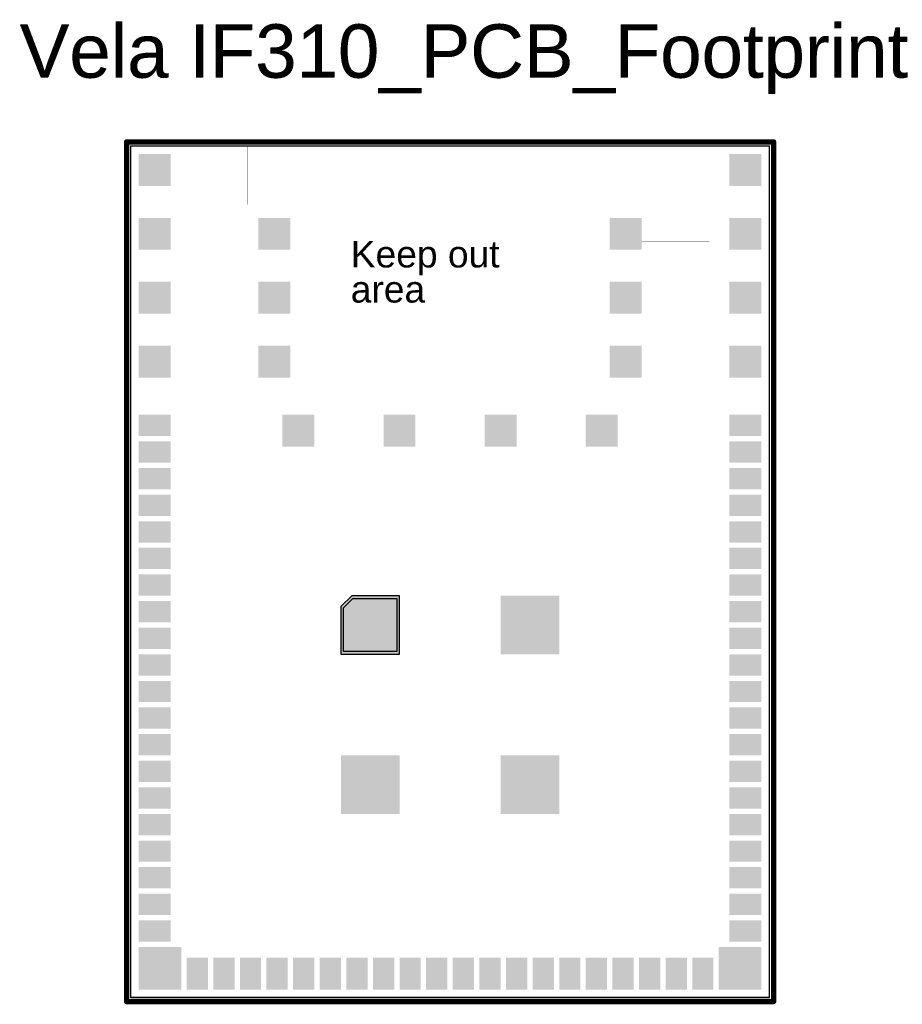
# Model space of a CAD drawing. Header units: inches. Extents: x 1.579 to 2.232, y 3.23 to 3.958.
import ezdxf

# ---------------------------------------------------------------- set-up
doc = ezdxf.new("R2010")
doc.units = ezdxf.units.IN
doc.header["$MEASUREMENT"] = 0
for name, color, linetype in [('Board Outline', 6, 'Continuous'), ('Keep-Out Layer', 6, 'Continuous'), ('Mechanical 5', 56, 'Continuous'), ('Top Assembly', 56, 'Continuous'), ('Top Layer', 1, 'Continuous'), ('Top Overlay', 2, 'Continuous'), ('Top Paste', 8, 'Continuous'), ('Top Solder', 216, 'Continuous')]:
    doc.layers.add(name, color=color, linetype=linetype)
doc.styles.add('Arial', font='txt', dxfattribs={"height": 0.2})

# ---------------------------------------------------------------- blocks, each defined once
blk = doc.blocks.new('E_______V____IF310_M_______P________S____1')
at = {"layer": 'Top Layer'}
for points in [[(-0.20669, 0.28543), (-0.23031, 0.28543), (-0.23031, 0.30906), (-0.20669, 0.30906)], [(0.20669, 0.30906), (0.23031, 0.30906), (0.23031, 0.28543), (0.20669, 0.28543)], [(-0.20669, 0.23819), (-0.23031, 0.23819), (-0.23031, 0.26181), (-0.20669, 0.26181)], [(-0.14173, 0.26181), (-0.11811, 0.26181), (-0.11811, 0.23819), (-0.14173, 0.23819)], [(0.14173, 0.23819), (0.11811, 0.23819), (0.11811, 0.26181), (0.14173, 0.26181)], [(0.20669, 0.26181), (0.23031, 0.26181), (0.23031, 0.23819), (0.20669, 0.23819)], [(-0.20669, 0.19094), (-0.23031, 0.19094), (-0.23031, 0.21457), (-0.20669, 0.21457)], [(-0.14173, 0.21457), (-0.11811, 0.21457), (-0.11811, 0.19094), (-0.14173, 0.19094)], [(0.14173, 0.19094), (0.11811, 0.19094), (0.11811, 0.21457), (0.14173, 0.21457)], [(0.20669, 0.21457), (0.23031, 0.21457), (0.23031, 0.19094), (0.20669, 0.19094)], [(-0.20669, 0.1437), (-0.23031, 0.1437), (-0.23031, 0.16732), (-0.20669, 0.16732)], [(-0.14173, 0.16732), (-0.11811, 0.16732), (-0.11811, 0.1437), (-0.14173, 0.1437)], [(0.14173, 0.1437), (0.11811, 0.1437), (0.11811, 0.16732), (0.14173, 0.16732)], [(0.20669, 0.16732), (0.23031, 0.16732), (0.23031, 0.1437), (0.20669, 0.1437)], [(-0.20669, 0.11614), (-0.20669, 0.10039), (-0.23031, 0.10039), (-0.23031, 0.11614)], [(-0.12402, 0.09252), (-0.12402, 0.11614), (-0.10039, 0.11614), (-0.10039, 0.09252)], [(-0.04921, 0.09252), (-0.04921, 0.11614), (-0.02559, 0.11614), (-0.02559, 0.09252)], [(0.02559, 0.09252), (0.02559, 0.11614), (0.04921, 0.11614), (0.04921, 0.09252)], [(0.10039, 0.09252), (0.10039, 0.11614), (0.12401, 0.11614), (0.12401, 0.09252)], [(0.23031, 0.11614), (0.23031, 0.10039), (0.20669, 0.10039), (0.20669, 0.11614)], [(-0.20669, 0.09646), (-0.20669, 0.08071), (-0.23031, 0.08071), (-0.23031, 0.09646)], [(0.23031, 0.09646), (0.23031, 0.08071), (0.20669, 0.08071), (0.20669, 0.09646)], [(-0.20669, 0.07677), (-0.20669, 0.06102), (-0.23031, 0.06102), (-0.23031, 0.07677)], [(0.23031, 0.07677), (0.23031, 0.06102), (0.20669, 0.06102), (0.20669, 0.07677)], [(-0.20669, 0.05709), (-0.20669, 0.04134), (-0.23031, 0.04134), (-0.23031, 0.05709)], [(0.23031, 0.05709), (0.23031, 0.04134), (0.20669, 0.04134), (0.20669, 0.05709)], [(-0.20669, 0.0374), (-0.20669, 0.02165), (-0.23031, 0.02165), (-0.23031, 0.0374)], [(0.23031, 0.0374), (0.23031, 0.02165), (0.20669, 0.02165), (0.20669, 0.0374)], [(-0.20669, 0.01772), (-0.20669, 0.00197), (-0.23031, 0.00197), (-0.23031, 0.01772)], [(0.23031, 0.01772), (0.23031, 0.00197), (0.20669, 0.00197), (0.20669, 0.01772)], [(-0.20669, -0.00197), (-0.20669, -0.01772), (-0.23031, -0.01772), (-0.23031, -0.00197)], [(0.23031, -0.00197), (0.23031, -0.01772), (0.20669, -0.01772), (0.20669, -0.00197)], [(-0.20669, -0.02165), (-0.20669, -0.0374), (-0.23031, -0.0374), (-0.23031, -0.02165)], [(-0.07264, -0.01772), (-0.08071, -0.02579), (-0.08071, -0.02579), (-0.08071, -0.06102), (-0.0374, -0.06102), (-0.0374, -0.01772)], [(0.0374, -0.01772), (0.08071, -0.01772), (0.08071, -0.06102), (0.0374, -0.06102)], [(0.23031, -0.02165), (0.23031, -0.0374), (0.20669, -0.0374), (0.20669, -0.02165)], [(-0.20669, -0.04134), (-0.20669, -0.05709), (-0.23031, -0.05709), (-0.23031, -0.04134)], [(0.23031, -0.04134), (0.23031, -0.05709), (0.20669, -0.05709), (0.20669, -0.04134)], [(-0.20669, -0.06102), (-0.20669, -0.07677), (-0.23031, -0.07677), (-0.23031, -0.06102)], [(0.23031, -0.06102), (0.23031, -0.07677), (0.20669, -0.07677), (0.20669, -0.06102)], [(-0.20669, -0.08071), (-0.20669, -0.09646), (-0.23031, -0.09646), (-0.23031, -0.08071)], [(0.23031, -0.08071), (0.23031, -0.09646), (0.20669, -0.09646), (0.20669, -0.08071)], [(-0.20669, -0.10039), (-0.20669, -0.11614), (-0.23031, -0.11614), (-0.23031, -0.10039)], [(0.23031, -0.10039), (0.23031, -0.11614), (0.20669, -0.11614), (0.20669, -0.10039)], [(-0.20669, -0.12008), (-0.20669, -0.13583), (-0.23031, -0.13583), (-0.23031, -0.12008)], [(0.23031, -0.12008), (0.23031, -0.13583), (0.20669, -0.13583), (0.20669, -0.12008)], [(-0.08071, -0.13583), (-0.0374, -0.13583), (-0.0374, -0.17913), (-0.08071, -0.17913)], [(0.0374, -0.13583), (0.08071, -0.13583), (0.08071, -0.17913), (0.0374, -0.17913)], [(-0.20669, -0.13976), (-0.20669, -0.15551), (-0.23031, -0.15551), (-0.23031, -0.13976)], [(0.23031, -0.13976), (0.23031, -0.15551), (0.20669, -0.15551), (0.20669, -0.13976)], [(-0.20669, -0.15945), (-0.20669, -0.1752), (-0.23031, -0.1752), (-0.23031, -0.15945)], [(0.23031, -0.15945), (0.23031, -0.1752), (0.20669, -0.1752), (0.20669, -0.15945)], [(-0.20669, -0.17913), (-0.20669, -0.19488), (-0.23031, -0.19488), (-0.23031, -0.17913)], [(0.23031, -0.17913), (0.23031, -0.19488), (0.20669, -0.19488), (0.20669, -0.17913)], [(-0.20669, -0.19882), (-0.20669, -0.21457), (-0.23031, -0.21457), (-0.23031, -0.19882)], [(0.23031, -0.19882), (0.23031, -0.21457), (0.20669, -0.21457), (0.20669, -0.19882)], [(-0.20669, -0.2185), (-0.20669, -0.23425), (-0.23031, -0.23425), (-0.23031, -0.2185)], [(0.23031, -0.2185), (0.23031, -0.23425), (0.20669, -0.23425), (0.20669, -0.2185)], [(-0.20669, -0.23819), (-0.20669, -0.25394), (-0.23031, -0.25394), (-0.23031, -0.23819)], [(0.23031, -0.23819), (0.23031, -0.25394), (0.20669, -0.25394), (0.20669, -0.23819)], [(-0.23031, -0.27362), (-0.23031, -0.25787), (-0.20669, -0.25787), (-0.20669, -0.27362)], [(0.20669, -0.27362), (0.20669, -0.25787), (0.23031, -0.25787), (0.23031, -0.27362)], [(-0.19882, -0.30906), (-0.23032, -0.30906), (-0.23032, -0.27756), (-0.19882, -0.27756)], [(0.23031, -0.27756), (0.23031, -0.30906), (0.19882, -0.30906), (0.19882, -0.27756)], [(-0.19488, -0.28543), (-0.17913, -0.28543), (-0.17913, -0.30906), (-0.19488, -0.30906)], [(-0.1752, -0.28543), (-0.15945, -0.28543), (-0.15945, -0.30906), (-0.1752, -0.30906)], [(-0.15551, -0.28543), (-0.13976, -0.28543), (-0.13976, -0.30906), (-0.15551, -0.30906)], [(-0.13583, -0.28543), (-0.12008, -0.28543), (-0.12008, -0.30906), (-0.13583, -0.30906)], [(-0.11614, -0.28543), (-0.10039, -0.28543), (-0.10039, -0.30906), (-0.11614, -0.30906)], [(-0.09646, -0.28543), (-0.08071, -0.28543), (-0.08071, -0.30906), (-0.09646, -0.30906)], [(-0.07677, -0.28543), (-0.06102, -0.28543), (-0.06102, -0.30906), (-0.07677, -0.30906)], [(-0.05709, -0.28543), (-0.04134, -0.28543), (-0.04134, -0.30906), (-0.05709, -0.30906)], [(-0.0374, -0.28543), (-0.02165, -0.28543), (-0.02165, -0.30906), (-0.0374, -0.30906)], [(-0.01772, -0.28543), (-0.00197, -0.28543), (-0.00197, -0.30906), (-0.01772, -0.30906)], [(0.00197, -0.28543), (0.01772, -0.28543), (0.01772, -0.30906), (0.00197, -0.30906)], [(0.02165, -0.28543), (0.0374, -0.28543), (0.0374, -0.30906), (0.02165, -0.30906)], [(0.04134, -0.28543), (0.05709, -0.28543), (0.05709, -0.30906), (0.04134, -0.30906)], [(0.06102, -0.28543), (0.07677, -0.28543), (0.07677, -0.30906), (0.06102, -0.30906)], [(0.08071, -0.28543), (0.09646, -0.28543), (0.09646, -0.30906), (0.08071, -0.30906)], [(0.10039, -0.28543), (0.11614, -0.28543), (0.11614, -0.30906), (0.10039, -0.30906)], [(0.12008, -0.28543), (0.13583, -0.28543), (0.13583, -0.30906), (0.12008, -0.30906)], [(0.13976, -0.28543), (0.15551, -0.28543), (0.15551, -0.30906), (0.13976, -0.30906)], [(0.15945, -0.28543), (0.1752, -0.28543), (0.1752, -0.30906), (0.15945, -0.30906)], [(0.19488, -0.30906), (0.17913, -0.30906), (0.17913, -0.28543), (0.19488, -0.28543)]]:
    blk.add_hatch(color=1, dxfattribs=at).paths.add_polyline_path(points)
at = {"layer": 'Top Paste'}
for points in [[(-0.20866, 0.2874), (-0.22835, 0.2874), (-0.22835, 0.30709), (-0.20866, 0.30709)], [(0.20866, 0.30709), (0.22835, 0.30709), (0.22835, 0.2874), (0.20866, 0.2874)], [(-0.20866, 0.24016), (-0.22835, 0.24016), (-0.22835, 0.25984), (-0.20866, 0.25984)], [(-0.13976, 0.25984), (-0.12008, 0.25984), (-0.12008, 0.24016), (-0.13976, 0.24016)], [(0.13976, 0.24016), (0.12008, 0.24016), (0.12008, 0.25984), (0.13976, 0.25984)], [(0.20866, 0.25984), (0.22835, 0.25984), (0.22835, 0.24016), (0.20866, 0.24016)], [(-0.20866, 0.19291), (-0.22835, 0.19291), (-0.22835, 0.2126), (-0.20866, 0.2126)], [(-0.13976, 0.2126), (-0.12008, 0.2126), (-0.12008, 0.19291), (-0.13976, 0.19291)], [(0.13976, 0.19291), (0.12008, 0.19291), (0.12008, 0.2126), (0.13976, 0.2126)], [(0.20866, 0.2126), (0.22835, 0.2126), (0.22835, 0.19291), (0.20866, 0.19291)], [(-0.20866, 0.14567), (-0.22835, 0.14567), (-0.22835, 0.16535), (-0.20866, 0.16535)], [(-0.13976, 0.16535), (-0.12008, 0.16535), (-0.12008, 0.14567), (-0.13976, 0.14567)], [(0.13976, 0.14567), (0.12008, 0.14567), (0.12008, 0.16535), (0.13976, 0.16535)], [(0.20866, 0.16535), (0.22835, 0.16535), (0.22835, 0.14567), (0.20866, 0.14567)], [(-0.20866, 0.11417), (-0.20866, 0.10236), (-0.22835, 0.10236), (-0.22835, 0.11417)], [(-0.12205, 0.09449), (-0.12205, 0.11417), (-0.10236, 0.11417), (-0.10236, 0.09449)], [(-0.04724, 0.09449), (-0.04724, 0.11417), (-0.02756, 0.11417), (-0.02756, 0.09449)], [(0.02756, 0.09449), (0.02756, 0.11417), (0.04724, 0.11417), (0.04724, 0.09449)], [(0.10236, 0.09449), (0.10236, 0.11417), (0.12205, 0.11417), (0.12205, 0.09449)], [(0.22835, 0.11417), (0.22835, 0.10236), (0.20866, 0.10236), (0.20866, 0.11417)], [(-0.20866, 0.09449), (-0.20866, 0.08268), (-0.22835, 0.08268), (-0.22835, 0.09449)], [(0.22835, 0.09449), (0.22835, 0.08268), (0.20866, 0.08268), (0.20866, 0.09449)], [(-0.20866, 0.0748), (-0.20866, 0.06299), (-0.22835, 0.06299), (-0.22835, 0.0748)], [(0.22835, 0.0748), (0.22835, 0.06299), (0.20866, 0.06299), (0.20866, 0.0748)], [(-0.20866, 0.05512), (-0.20866, 0.04331), (-0.22835, 0.04331), (-0.22835, 0.05512)], [(0.22835, 0.05512), (0.22835, 0.04331), (0.20866, 0.04331), (0.20866, 0.05512)], [(-0.20866, 0.03543), (-0.20866, 0.02362), (-0.22835, 0.02362), (-0.22835, 0.03543)], [(0.22835, 0.03543), (0.22835, 0.02362), (0.20866, 0.02362), (0.20866, 0.03543)], [(-0.20866, 0.01575), (-0.20866, 0.00394), (-0.22835, 0.00394), (-0.22835, 0.01575)], [(0.22835, 0.01575), (0.22835, 0.00394), (0.20866, 0.00394), (0.20866, 0.01575)], [(-0.20866, -0.00394), (-0.20866, -0.01575), (-0.22835, -0.01575), (-0.22835, -0.00394)], [(0.22835, -0.00394), (0.22835, -0.01575), (0.20866, -0.01575), (0.20866, -0.00394)], [(-0.03938, -0.05904), (-0.07873, -0.05904), (-0.07873, -0.02661), (-0.07182, -0.01969), (-0.03938, -0.01969)], [(0.03937, -0.01968), (0.07874, -0.01968), (0.07874, -0.05905), (0.03937, -0.05905)], [(-0.20866, -0.02362), (-0.20866, -0.03543), (-0.22835, -0.03543), (-0.22835, -0.02362)], [(0.22835, -0.02362), (0.22835, -0.03543), (0.20866, -0.03543), (0.20866, -0.02362)], [(-0.20866, -0.04331), (-0.20866, -0.05512), (-0.22835, -0.05512), (-0.22835, -0.04331)], [(0.22835, -0.04331), (0.22835, -0.05512), (0.20866, -0.05512), (0.20866, -0.04331)], [(-0.20866, -0.06299), (-0.20866, -0.0748), (-0.22835, -0.0748), (-0.22835, -0.06299)], [(0.22835, -0.06299), (0.22835, -0.0748), (0.20866, -0.0748), (0.20866, -0.06299)], [(-0.20866, -0.08268), (-0.20866, -0.09449), (-0.22835, -0.09449), (-0.22835, -0.08268)], [(0.22835, -0.08268), (0.22835, -0.09449), (0.20866, -0.09449), (0.20866, -0.08268)], [(-0.20866, -0.10236), (-0.20866, -0.11417), (-0.22835, -0.11417), (-0.22835, -0.10236)], [(0.22835, -0.10236), (0.22835, -0.11417), (0.20866, -0.11417), (0.20866, -0.10236)], [(-0.20866, -0.12205), (-0.20866, -0.13386), (-0.22835, -0.13386), (-0.22835, -0.12205)], [(0.22835, -0.12205), (0.22835, -0.13386), (0.20866, -0.13386), (0.20866, -0.12205)], [(-0.07874, -0.13779), (-0.03937, -0.13779), (-0.03937, -0.17716), (-0.07874, -0.17716)], [(0.03937, -0.13779), (0.07874, -0.13779), (0.07874, -0.17716), (0.03937, -0.17716)], [(-0.20866, -0.14173), (-0.20866, -0.15354), (-0.22835, -0.15354), (-0.22835, -0.14173)], [(0.22835, -0.14173), (0.22835, -0.15354), (0.20866, -0.15354), (0.20866, -0.14173)], [(-0.20866, -0.16142), (-0.20866, -0.17323), (-0.22835, -0.17323), (-0.22835, -0.16142)], [(0.22835, -0.16142), (0.22835, -0.17323), (0.20866, -0.17323), (0.20866, -0.16142)], [(-0.20866, -0.1811), (-0.20866, -0.19291), (-0.22835, -0.19291), (-0.22835, -0.1811)], [(0.22835, -0.1811), (0.22835, -0.19291), (0.20866, -0.19291), (0.20866, -0.1811)], [(-0.20866, -0.20079), (-0.20866, -0.2126), (-0.22835, -0.2126), (-0.22835, -0.20079)], [(0.22835, -0.20079), (0.22835, -0.2126), (0.20866, -0.2126), (0.20866, -0.20079)], [(-0.20866, -0.22047), (-0.20866, -0.23228), (-0.22835, -0.23228), (-0.22835, -0.22047)], [(0.22835, -0.22047), (0.22835, -0.23228), (0.20866, -0.23228), (0.20866, -0.22047)], [(-0.20866, -0.24016), (-0.20866, -0.25197), (-0.22835, -0.25197), (-0.22835, -0.24016)], [(0.22835, -0.24016), (0.22835, -0.25197), (0.20866, -0.25197), (0.20866, -0.24016)], [(-0.22835, -0.27165), (-0.22835, -0.25984), (-0.20866, -0.25984), (-0.20866, -0.27165)], [(0.20866, -0.27165), (0.20866, -0.25984), (0.22835, -0.25984), (0.22835, -0.27165)], [(-0.20079, -0.30709), (-0.22835, -0.30709), (-0.22835, -0.27953), (-0.20079, -0.27953)], [(0.22835, -0.27953), (0.22835, -0.30709), (0.20079, -0.30709), (0.20079, -0.27953)], [(-0.19291, -0.2874), (-0.1811, -0.2874), (-0.1811, -0.30709), (-0.19291, -0.30709)], [(-0.17323, -0.2874), (-0.16142, -0.2874), (-0.16142, -0.30709), (-0.17323, -0.30709)], [(-0.15354, -0.2874), (-0.14173, -0.2874), (-0.14173, -0.30709), (-0.15354, -0.30709)], [(-0.13386, -0.2874), (-0.12205, -0.2874), (-0.12205, -0.30709), (-0.13386, -0.30709)], [(-0.11417, -0.2874), (-0.10236, -0.2874), (-0.10236, -0.30709), (-0.11417, -0.30709)], [(-0.09449, -0.2874), (-0.08268, -0.2874), (-0.08268, -0.30709), (-0.09449, -0.30709)], [(-0.0748, -0.2874), (-0.06299, -0.2874), (-0.06299, -0.30709), (-0.0748, -0.30709)], [(-0.05512, -0.2874), (-0.04331, -0.2874), (-0.04331, -0.30709), (-0.05512, -0.30709)], [(-0.03543, -0.2874), (-0.02362, -0.2874), (-0.02362, -0.30709), (-0.03543, -0.30709)], [(-0.01575, -0.2874), (-0.00394, -0.2874), (-0.00394, -0.30709), (-0.01575, -0.30709)], [(0.00394, -0.2874), (0.01575, -0.2874), (0.01575, -0.30709), (0.00394, -0.30709)], [(0.02362, -0.2874), (0.03543, -0.2874), (0.03543, -0.30709), (0.02362, -0.30709)], [(0.04331, -0.2874), (0.05512, -0.2874), (0.05512, -0.30709), (0.04331, -0.30709)], [(0.06299, -0.2874), (0.0748, -0.2874), (0.0748, -0.30709), (0.06299, -0.30709)], [(0.08268, -0.2874), (0.09449, -0.2874), (0.09449, -0.30709), (0.08268, -0.30709)], [(0.10236, -0.2874), (0.11417, -0.2874), (0.11417, -0.30709), (0.10236, -0.30709)], [(0.12205, -0.2874), (0.13386, -0.2874), (0.13386, -0.30709), (0.12205, -0.30709)], [(0.14173, -0.2874), (0.15354, -0.2874), (0.15354, -0.30709), (0.14173, -0.30709)], [(0.16142, -0.2874), (0.17323, -0.2874), (0.17323, -0.30709), (0.16142, -0.30709)], [(0.19291, -0.30709), (0.1811, -0.30709), (0.1811, -0.2874), (0.19291, -0.2874)]]:
    blk.add_hatch(color=8, dxfattribs=at).paths.add_polyline_path(points)
at = {"layer": 'Top Solder'}
for points in [[(-0.20866, 0.2874), (-0.22835, 0.2874), (-0.22835, 0.30709), (-0.20866, 0.30709)], [(0.20866, 0.30709), (0.22835, 0.30709), (0.22835, 0.2874), (0.20866, 0.2874)], [(-0.20866, 0.24016), (-0.22835, 0.24016), (-0.22835, 0.25984), (-0.20866, 0.25984)], [(-0.13976, 0.25984), (-0.12008, 0.25984), (-0.12008, 0.24016), (-0.13976, 0.24016)], [(0.13976, 0.24016), (0.12008, 0.24016), (0.12008, 0.25984), (0.13976, 0.25984)], [(0.20866, 0.25984), (0.22835, 0.25984), (0.22835, 0.24016), (0.20866, 0.24016)], [(-0.20866, 0.19291), (-0.22835, 0.19291), (-0.22835, 0.2126), (-0.20866, 0.2126)], [(-0.13976, 0.2126), (-0.12008, 0.2126), (-0.12008, 0.19291), (-0.13976, 0.19291)], [(0.13976, 0.19291), (0.12008, 0.19291), (0.12008, 0.2126), (0.13976, 0.2126)], [(0.20866, 0.2126), (0.22835, 0.2126), (0.22835, 0.19291), (0.20866, 0.19291)], [(-0.20866, 0.14567), (-0.22835, 0.14567), (-0.22835, 0.16535), (-0.20866, 0.16535)], [(-0.13976, 0.16535), (-0.12008, 0.16535), (-0.12008, 0.14567), (-0.13976, 0.14567)], [(0.13976, 0.14567), (0.12008, 0.14567), (0.12008, 0.16535), (0.13976, 0.16535)], [(0.20866, 0.16535), (0.22835, 0.16535), (0.22835, 0.14567), (0.20866, 0.14567)], [(-0.20866, 0.11417), (-0.20866, 0.10236), (-0.22835, 0.10236), (-0.22835, 0.11417)], [(-0.12205, 0.09449), (-0.12205, 0.11417), (-0.10236, 0.11417), (-0.10236, 0.09449)], [(-0.04724, 0.09449), (-0.04724, 0.11417), (-0.02756, 0.11417), (-0.02756, 0.09449)], [(0.02756, 0.09449), (0.02756, 0.11417), (0.04724, 0.11417), (0.04724, 0.09449)], [(0.10236, 0.09449), (0.10236, 0.11417), (0.12205, 0.11417), (0.12205, 0.09449)], [(0.22835, 0.11417), (0.22835, 0.10236), (0.20866, 0.10236), (0.20866, 0.11417)], [(-0.20866, 0.09449), (-0.20866, 0.08268), (-0.22835, 0.08268), (-0.22835, 0.09449)], [(0.22835, 0.09449), (0.22835, 0.08268), (0.20866, 0.08268), (0.20866, 0.09449)], [(-0.20866, 0.0748), (-0.20866, 0.06299), (-0.22835, 0.06299), (-0.22835, 0.0748)], [(0.22835, 0.0748), (0.22835, 0.06299), (0.20866, 0.06299), (0.20866, 0.0748)], [(-0.20866, 0.05512), (-0.20866, 0.04331), (-0.22835, 0.04331), (-0.22835, 0.05512)], [(0.22835, 0.05512), (0.22835, 0.04331), (0.20866, 0.04331), (0.20866, 0.05512)], [(-0.20866, 0.03543), (-0.20866, 0.02362), (-0.22835, 0.02362), (-0.22835, 0.03543)], [(0.22835, 0.03543), (0.22835, 0.02362), (0.20866, 0.02362), (0.20866, 0.03543)], [(-0.20866, 0.01575), (-0.20866, 0.00394), (-0.22835, 0.00394), (-0.22835, 0.01575)], [(0.22835, 0.01575), (0.22835, 0.00394), (0.20866, 0.00394), (0.20866, 0.01575)], [(-0.20866, -0.00394), (-0.20866, -0.01575), (-0.22835, -0.01575), (-0.22835, -0.00394)], [(0.22835, -0.00394), (0.22835, -0.01575), (0.20866, -0.01575), (0.20866, -0.00394)], [(-0.03938, -0.05904), (-0.07873, -0.05904), (-0.07873, -0.02661), (-0.07182, -0.01969), (-0.03938, -0.01969)], [(0.03937, -0.01968), (0.07874, -0.01968), (0.07874, -0.05905), (0.03937, -0.05905)], [(-0.20866, -0.02362), (-0.20866, -0.03543), (-0.22835, -0.03543), (-0.22835, -0.02362)], [(0.22835, -0.02362), (0.22835, -0.03543), (0.20866, -0.03543), (0.20866, -0.02362)], [(-0.20866, -0.04331), (-0.20866, -0.05512), (-0.22835, -0.05512), (-0.22835, -0.04331)], [(0.22835, -0.04331), (0.22835, -0.05512), (0.20866, -0.05512), (0.20866, -0.04331)], [(-0.20866, -0.06299), (-0.20866, -0.0748), (-0.22835, -0.0748), (-0.22835, -0.06299)], [(0.22835, -0.06299), (0.22835, -0.0748), (0.20866, -0.0748), (0.20866, -0.06299)], [(-0.20866, -0.08268), (-0.20866, -0.09449), (-0.22835, -0.09449), (-0.22835, -0.08268)], [(0.22835, -0.08268), (0.22835, -0.09449), (0.20866, -0.09449), (0.20866, -0.08268)], [(-0.20866, -0.10236), (-0.20866, -0.11417), (-0.22835, -0.11417), (-0.22835, -0.10236)], [(0.22835, -0.10236), (0.22835, -0.11417), (0.20866, -0.11417), (0.20866, -0.10236)], [(-0.20866, -0.12205), (-0.20866, -0.13386), (-0.22835, -0.13386), (-0.22835, -0.12205)], [(0.22835, -0.12205), (0.22835, -0.13386), (0.20866, -0.13386), (0.20866, -0.12205)], [(-0.07874, -0.13779), (-0.03937, -0.13779), (-0.03937, -0.17716), (-0.07874, -0.17716)], [(0.03937, -0.13779), (0.07874, -0.13779), (0.07874, -0.17716), (0.03937, -0.17716)], [(-0.20866, -0.14173), (-0.20866, -0.15354), (-0.22835, -0.15354), (-0.22835, -0.14173)], [(0.22835, -0.14173), (0.22835, -0.15354), (0.20866, -0.15354), (0.20866, -0.14173)], [(-0.20866, -0.16142), (-0.20866, -0.17323), (-0.22835, -0.17323), (-0.22835, -0.16142)], [(0.22835, -0.16142), (0.22835, -0.17323), (0.20866, -0.17323), (0.20866, -0.16142)], [(-0.20866, -0.1811), (-0.20866, -0.19291), (-0.22835, -0.19291), (-0.22835, -0.1811)], [(0.22835, -0.1811), (0.22835, -0.19291), (0.20866, -0.19291), (0.20866, -0.1811)], [(-0.20866, -0.20079), (-0.20866, -0.2126), (-0.22835, -0.2126), (-0.22835, -0.20079)], [(0.22835, -0.20079), (0.22835, -0.2126), (0.20866, -0.2126), (0.20866, -0.20079)], [(-0.20866, -0.22047), (-0.20866, -0.23228), (-0.22835, -0.23228), (-0.22835, -0.22047)], [(0.22835, -0.22047), (0.22835, -0.23228), (0.20866, -0.23228), (0.20866, -0.22047)], [(-0.20866, -0.24016), (-0.20866, -0.25197), (-0.22835, -0.25197), (-0.22835, -0.24016)], [(0.22835, -0.24016), (0.22835, -0.25197), (0.20866, -0.25197), (0.20866, -0.24016)], [(-0.22835, -0.27165), (-0.22835, -0.25984), (-0.20866, -0.25984), (-0.20866, -0.27165)], [(0.20866, -0.27165), (0.20866, -0.25984), (0.22835, -0.25984), (0.22835, -0.27165)], [(-0.20079, -0.30709), (-0.22835, -0.30709), (-0.22835, -0.27953), (-0.20079, -0.27953)], [(0.22835, -0.27953), (0.22835, -0.30709), (0.20079, -0.30709), (0.20079, -0.27953)], [(-0.19291, -0.2874), (-0.1811, -0.2874), (-0.1811, -0.30709), (-0.19291, -0.30709)], [(-0.17323, -0.2874), (-0.16142, -0.2874), (-0.16142, -0.30709), (-0.17323, -0.30709)], [(-0.15354, -0.2874), (-0.14173, -0.2874), (-0.14173, -0.30709), (-0.15354, -0.30709)], [(-0.13386, -0.2874), (-0.12205, -0.2874), (-0.12205, -0.30709), (-0.13386, -0.30709)], [(-0.11417, -0.2874), (-0.10236, -0.2874), (-0.10236, -0.30709), (-0.11417, -0.30709)], [(-0.09449, -0.2874), (-0.08268, -0.2874), (-0.08268, -0.30709), (-0.09449, -0.30709)], [(-0.0748, -0.2874), (-0.06299, -0.2874), (-0.06299, -0.30709), (-0.0748, -0.30709)], [(-0.05512, -0.2874), (-0.04331, -0.2874), (-0.04331, -0.30709), (-0.05512, -0.30709)], [(-0.03543, -0.2874), (-0.02362, -0.2874), (-0.02362, -0.30709), (-0.03543, -0.30709)], [(-0.01575, -0.2874), (-0.00394, -0.2874), (-0.00394, -0.30709), (-0.01575, -0.30709)], [(0.00394, -0.2874), (0.01575, -0.2874), (0.01575, -0.30709), (0.00394, -0.30709)], [(0.02362, -0.2874), (0.03543, -0.2874), (0.03543, -0.30709), (0.02362, -0.30709)], [(0.04331, -0.2874), (0.05512, -0.2874), (0.05512, -0.30709), (0.04331, -0.30709)], [(0.06299, -0.2874), (0.0748, -0.2874), (0.0748, -0.30709), (0.06299, -0.30709)], [(0.08268, -0.2874), (0.09449, -0.2874), (0.09449, -0.30709), (0.08268, -0.30709)], [(0.10236, -0.2874), (0.11417, -0.2874), (0.11417, -0.30709), (0.10236, -0.30709)], [(0.12205, -0.2874), (0.13386, -0.2874), (0.13386, -0.30709), (0.12205, -0.30709)], [(0.14173, -0.2874), (0.15354, -0.2874), (0.15354, -0.30709), (0.14173, -0.30709)], [(0.16142, -0.2874), (0.17323, -0.2874), (0.17323, -0.30709), (0.16142, -0.30709)], [(0.19291, -0.30709), (0.1811, -0.30709), (0.1811, -0.2874), (0.19291, -0.2874)]]:
    blk.add_hatch(color=216, dxfattribs=at).paths.add_polyline_path(points)
at = {"layer": 'Top Assembly', "const_width": 0.001}
for points in [[(-0.23622, 0.31496), (0.23622, 0.31496)], [(-0.23622, -0.31496), (-0.23622, 0.31496)], [(0.23622, -0.31496), (0.23622, 0.31496)], [(-0.23622, -0.31496), (0.23622, -0.31496)]]:
    blk.add_lwpolyline(points, dxfattribs=at)
at = {"layer": 'Top Assembly', "const_width": 0.0005}
for points in [[(-0.23647, 0.31496, 1), (-0.23597, 0.31496, 1)], [(-0.23647, 0.31496, 1), (-0.23597, 0.31496, 1)], [(0.23597, 0.31496, 1), (0.23647, 0.31496, 1)], [(0.23597, 0.31496, 1), (0.23647, 0.31496, 1)], [(-0.23647, -0.31496, 1), (-0.23597, -0.31496, 1)], [(-0.23647, -0.31496, 1), (-0.23597, -0.31496, 1)], [(0.23597, -0.31496, 1), (0.23647, -0.31496, 1)], [(0.23597, -0.31496, 1), (0.23647, -0.31496, 1)]]:
    blk.add_lwpolyline(points, format="xyb", close=True, dxfattribs=at)
at = {"layer": 'Top Layer'}
for p, q in [((-0.07264, -0.01772), (-0.08071, -0.02579)), ((-0.0374, -0.01772), (-0.07264, -0.01772)), ((-0.0374, -0.06102), (-0.0374, -0.01772)), ((-0.08071, -0.02579), (-0.08071, -0.02579)), ((-0.08071, -0.02579), (-0.08071, -0.06102)), ((-0.08071, -0.06102), (-0.0374, -0.06102))]:
    blk.add_line(p, q, dxfattribs=at)
at = {"layer": 'Top Overlay', "const_width": 0.004}
for points in [[(-0.23931, -0.31799), (-0.23931, 0.31799)], [(-0.23931, 0.31799), (0.23931, 0.31799)], [(0.23931, -0.31799), (0.23931, 0.31799)], [(-0.23931, -0.31799), (0.23931, -0.31799)]]:
    blk.add_lwpolyline(points, dxfattribs=at)
at = {"layer": 'Top Overlay', "const_width": 0.002}
for points in [[(-0.24031, 0.31799, 1), (-0.23831, 0.31799, 1)], [(-0.24031, 0.31799, 1), (-0.23831, 0.31799, 1)], [(0.23831, 0.31799, 1), (0.24031, 0.31799, 1)], [(0.23831, 0.31799, 1), (0.24031, 0.31799, 1)], [(-0.24031, -0.31799, 1), (-0.23831, -0.31799, 1)], [(-0.24031, -0.31799, 1), (-0.23831, -0.31799, 1)], [(0.23831, -0.31799, 1), (0.24031, -0.31799, 1)], [(0.23831, -0.31799, 1), (0.24031, -0.31799, 1)]]:
    blk.add_lwpolyline(points, format="xyb", close=True, dxfattribs=at)
at = {"layer": 'Top Paste'}
for p, q in [((-0.07873, -0.02661), (-0.07182, -0.01969)), ((-0.07182, -0.01969), (-0.03938, -0.01969)), ((-0.03938, -0.01969), (-0.03938, -0.05904)), ((-0.07873, -0.05904), (-0.07873, -0.02661)), ((-0.03938, -0.05904), (-0.07873, -0.05904))]:
    blk.add_line(p, q, dxfattribs=at)
at = {"layer": 'Top Solder'}
for p, q in [((-0.07873, -0.02661), (-0.07182, -0.01969)), ((-0.07182, -0.01969), (-0.03938, -0.01969)), ((-0.03938, -0.01969), (-0.03938, -0.05904)), ((-0.07873, -0.05904), (-0.07873, -0.02661)), ((-0.03938, -0.05904), (-0.07873, -0.05904))]:
    blk.add_line(p, q, dxfattribs=at)
at = {"layer": 'Top Assembly', "style": 'Arial'}
blk.add_text('Vela IF310_PCB_Footprint', height=0.0393701, rotation=360, dxfattribs=at).set_placement((-0.31844, 0.36544))

msp = doc.modelspace()

# ---------------------------------------------------------------- linework, layer by layer
at = {"layer": 'Board Outline', "const_width": 0.000984}
for points in [[(1.66155, 3.23484), (1.66155, 3.86477)], [(1.66155, 3.86477), (2.13399, 3.86477)], [(2.13399, 3.23484), (2.13399, 3.86477)], [(1.66155, 3.23484), (2.13399, 3.23484)]]:
    msp.add_lwpolyline(points, dxfattribs=at)
at = {"layer": 'Board Outline', "const_width": 0.000492}
for points in [[(1.66131, 3.86477, 1), (1.6618, 3.86477, 1)], [(1.66131, 3.86477, 1), (1.6618, 3.86477, 1)], [(2.13375, 3.86477, 1), (2.13424, 3.86477, 1)], [(2.13375, 3.86477, 1), (2.13424, 3.86477, 1)], [(1.66131, 3.23484, 1), (1.6618, 3.23484, 1)], [(1.66131, 3.23484, 1), (1.6618, 3.23484, 1)], [(2.13375, 3.23484, 1), (2.13424, 3.23484, 1)], [(2.13375, 3.23484, 1), (2.13424, 3.23484, 1)]]:
    msp.add_lwpolyline(points, format="xyb", close=True, dxfattribs=at)
at = {"layer": 'Keep-Out Layer', "const_width": 0.0000394}
for points in [[(1.74817, 3.86477), (1.74817, 3.86477)], [(1.74817, 3.86477), (2.08947, 3.86477)], [(1.74817, 3.82146), (1.74817, 3.86477)], [(2.08947, 3.79413), (2.08947, 3.86477)], [(1.74817, 3.82146), (1.77966, 3.82146)], [(1.77966, 3.66792), (1.77966, 3.82146)], [(1.77966, 3.82146), (1.77966, 3.82146)], [(2.01588, 3.82146), (2.03951, 3.82146)], [(2.01588, 3.66792), (2.01588, 3.82146)], [(2.03951, 3.79413), (2.03951, 3.82146)], [(2.03951, 3.79413), (2.08947, 3.79413)], [(2.08947, 3.79413), (2.08947, 3.79413)], [(1.77966, 3.66792), (2.01588, 3.66792)]]:
    msp.add_lwpolyline(points, dxfattribs=at)
at = {"layer": 'Keep-Out Layer', "const_width": 0.0000197}
for points in [[(1.74816, 3.86477, 1), (1.74818, 3.86477, 1)], [(1.74816, 3.86477, 1), (1.74818, 3.86477, 1)], [(1.74816, 3.86477, 1), (1.74818, 3.86477, 1)], [(1.74816, 3.86477, 1), (1.74818, 3.86477, 1)], [(2.08946, 3.86477, 1), (2.08948, 3.86477, 1)], [(2.08946, 3.86477, 1), (2.08948, 3.86477, 1)], [(1.74816, 3.82146, 1), (1.74818, 3.82146, 1)], [(1.74816, 3.82146, 1), (1.74818, 3.82146, 1)], [(1.77965, 3.82146, 1), (1.77967, 3.82146, 1)], [(1.77965, 3.82146, 1), (1.77967, 3.82146, 1)], [(1.77965, 3.82146, 1), (1.77967, 3.82146, 1)], [(1.77965, 3.82146, 1), (1.77967, 3.82146, 1)], [(2.01587, 3.82146, 1), (2.01589, 3.82146, 1)], [(2.01587, 3.82146, 1), (2.01589, 3.82146, 1)], [(2.0395, 3.82146, 1), (2.03952, 3.82146, 1)], [(2.0395, 3.82146, 1), (2.03952, 3.82146, 1)], [(2.0395, 3.79413, 1), (2.03952, 3.79413, 1)], [(2.0395, 3.79413, 1), (2.03952, 3.79413, 1)], [(2.08946, 3.79413, 1), (2.08948, 3.79413, 1)], [(2.08946, 3.79413, 1), (2.08948, 3.79413, 1)], [(2.08946, 3.79413, 1), (2.08948, 3.79413, 1)], [(2.08946, 3.79413, 1), (2.08948, 3.79413, 1)], [(1.77965, 3.66792, 1), (1.77967, 3.66792, 1)], [(1.77965, 3.66792, 1), (1.77967, 3.66792, 1)], [(2.01587, 3.66792, 1), (2.01589, 3.66792, 1)], [(2.01587, 3.66792, 1), (2.01589, 3.66792, 1)]]:
    msp.add_lwpolyline(points, format="xyb", close=True, dxfattribs=at)
at = {"layer": 'Mechanical 5', "const_width": 0.0000394}
for points in [[(1.74817, 3.82146), (1.74817, 3.86477)], [(1.74817, 3.86477), (2.08947, 3.86477)], [(1.74817, 3.86477), (1.74817, 3.86477)], [(2.08947, 3.79413), (2.08947, 3.86477)], [(1.74817, 3.82146), (1.77966, 3.82146)], [(1.77966, 3.82146), (1.77966, 3.82146)], [(1.77966, 3.66792), (1.77966, 3.82146)], [(2.01588, 3.66792), (2.01588, 3.82146)], [(2.01588, 3.82146), (2.03951, 3.82146)], [(2.03951, 3.79413), (2.03951, 3.82146)], [(2.03951, 3.79413), (2.08947, 3.79413)], [(2.08947, 3.79413), (2.08947, 3.79413)], [(1.77966, 3.66792), (2.01588, 3.66792)]]:
    msp.add_lwpolyline(points, dxfattribs=at)
at = {"layer": 'Mechanical 5', "const_width": 0.0000197}
for points in [[(1.74816, 3.86477, 1), (1.74818, 3.86477, 1)], [(1.74816, 3.86477, 1), (1.74818, 3.86477, 1)], [(1.74816, 3.86477, 1), (1.74818, 3.86477, 1)], [(1.74816, 3.86477, 1), (1.74818, 3.86477, 1)], [(2.08946, 3.86477, 1), (2.08948, 3.86477, 1)], [(2.08946, 3.86477, 1), (2.08948, 3.86477, 1)], [(1.74816, 3.82146, 1), (1.74818, 3.82146, 1)], [(1.74816, 3.82146, 1), (1.74818, 3.82146, 1)], [(1.77965, 3.82146, 1), (1.77967, 3.82146, 1)], [(1.77965, 3.82146, 1), (1.77967, 3.82146, 1)], [(1.77965, 3.82146, 1), (1.77967, 3.82146, 1)], [(1.77965, 3.82146, 1), (1.77967, 3.82146, 1)], [(2.01587, 3.82146, 1), (2.01589, 3.82146, 1)], [(2.01587, 3.82146, 1), (2.01589, 3.82146, 1)], [(2.0395, 3.82146, 1), (2.03952, 3.82146, 1)], [(2.0395, 3.82146, 1), (2.03952, 3.82146, 1)], [(2.0395, 3.79413, 1), (2.03952, 3.79413, 1)], [(2.0395, 3.79413, 1), (2.03952, 3.79413, 1)], [(2.08946, 3.79413, 1), (2.08948, 3.79413, 1)], [(2.08946, 3.79413, 1), (2.08948, 3.79413, 1)], [(2.08946, 3.79413, 1), (2.08948, 3.79413, 1)], [(2.08946, 3.79413, 1), (2.08948, 3.79413, 1)], [(1.77965, 3.66792, 1), (1.77967, 3.66792, 1)], [(1.77965, 3.66792, 1), (1.77967, 3.66792, 1)], [(2.01587, 3.66792, 1), (2.01589, 3.66792, 1)], [(2.01587, 3.66792, 1), (2.01589, 3.66792, 1)]]:
    msp.add_lwpolyline(points, format="xyb", close=True, dxfattribs=at)

# ---------------------------------------------------------------- block references
msp.add_blockref('E_______V____IF310_M_______P________S____1', (1.89777, 3.54981))

# ---------------------------------------------------------------- texts
at = {"layer": 'Mechanical 5', "style": 'Arial'}
for s, p in [('Keep out', (1.82431, 3.77495)), ('area', (1.82431, 3.74897))]:
    msp.add_text(s, height=0.019685, dxfattribs=at).set_placement(p)
at = {"layer": 'Top Overlay', "style": 'Arial'}
msp.add_text('Vela IF310_PCB_Footprint', height=0.0393701, dxfattribs=at).set_placement((1.57958, 3.91549))

doc.saveas('drawing.dxf')
